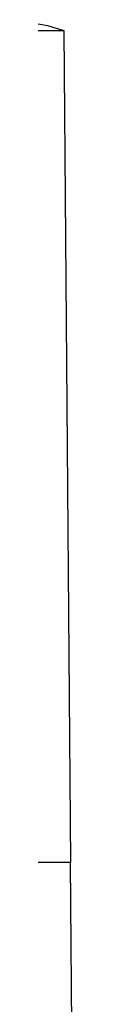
# Model space of a CAD drawing. Header units: millimetres. Extents: x 96940 to 101272, y 432237 to 434659.
# Tile 121 of 256: x 97682.6307 to 97682.6778, y 432613.844 to 432615.1175. Entities that reach past the tile are written whole.
import ezdxf

# ---------------------------------------------------------------- set-up
doc = ezdxf.new("R2010")
doc.units = ezdxf.units.MM
doc.layers.add('R_BN_N_T_Halte_Dreismast', color=7, linetype='Continuous', lineweight=25)
doc.layers.add('R_BN_T_N_Halte_Blindengeleidelijn', color=9, linetype='Continuous')

# ---------------------------------------------------------------- blocks, each defined once
blk = doc.blocks.new('DREIS zijaanzicht')
at = {"layer": 'R_BN_N_T_Halte_Dreismast'}
for p, q in [((-0.0572, 3.821), (-0.0657, 2.745)), ((0.0572, 3.821), (-0.0572, 3.821)), ((-0.081, 0.815), (-0.0657, 2.745)), ((-0.0657, 2.745), (0.0657, 2.745))]:
    blk.add_line(p, q, dxfattribs=at)
blk.add_arc((0, 3.6723), 0.1593, 68.9815, 111.0185, dxfattribs=at)

msp = doc.modelspace()

# ---------------------------------------------------------------- block references
at = {"layer": 'R_BN_T_N_Halte_Blindengeleidelijn', "color": 6, "linetype": 'Continuous', "ltscale": 0.05, "xscale": -1}
msp.add_blockref('DREIS zijaanzicht', (97682.59684, 432611.28237), dxfattribs=at)

doc.saveas('drawing.dxf')
